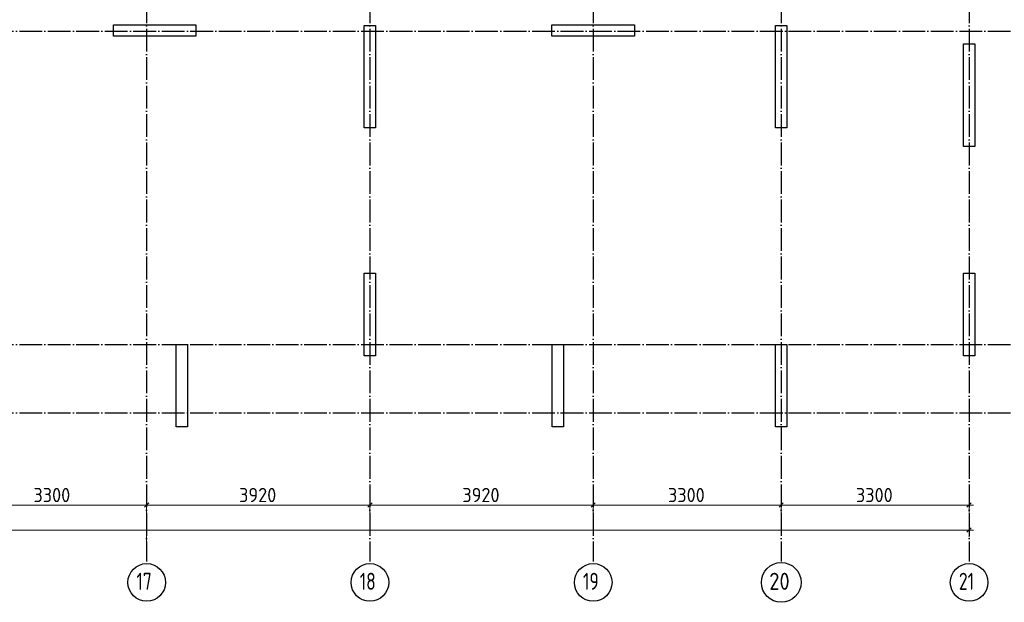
# Model space of a CAD drawing. Header units: millimetres. Extents: x -49773 to 2322955, y -3321 to 58485.
# Tile 172 of 256: x 715855 to 733142, y 20337 to 30567. Entities that reach past the tile are written whole.
import ezdxf

# ---------------------------------------------------------------- set-up
doc = ezdxf.new("R2010")
doc.units = ezdxf.units.MM
doc.linetypes.add('______11', pattern=[500, 400, -50, 0, -50])
doc.linetypes.add('______5', pattern=[1100, 800, -100, 100, -100])
doc.layers.add('Осевая линия_ общее', color=7, linetype='______5', lineweight=13, true_color=0xa0a0a0)
doc.layers.add('Размерная линия_ общее', color=7, linetype='Continuous', lineweight=13)
doc.styles.add('ISOCPEUR', font='txt')

msp = doc.modelspace()

# ---------------------------------------------------------------- linework, layer by layer
at = {"color": 7, "linetype": 'Continuous', "lineweight": 25, "transparency": 33554687}
for p, q in [((717498.9, 30275.4), (717498.9, 30475.4)), ((717498.9, 30475.4), (718948.9, 30475.4)), ((718948.9, 30475.4), (718948.9, 30275.4)), ((721903.9, 28665.4), (721903.9, 30465.4)), ((721903.9, 30465.4), (722103.9, 30465.4)), ((722103.9, 30465.4), (722103.9, 28665.4)), ((725198.9, 30275.4), (725198.9, 30475.4)), ((725198.9, 30475.4), (726648.9, 30475.4)), ((726648.9, 30475.4), (726648.9, 30275.4)), ((729123.9, 28665.4), (729123.9, 30465.4)), ((729123.9, 30465.4), (729323.9, 30465.4)), ((729323.9, 30465.4), (729323.9, 28665.4)), ((718948.9, 30275.4), (717498.9, 30275.4)), ((726648.9, 30275.4), (725198.9, 30275.4)), ((732423.9, 28340.4), (732423.9, 30140.4)), ((732423.9, 30140.4), (732623.9, 30140.4)), ((732623.9, 30140.4), (732623.9, 28340.4)), ((722103.9, 28665.4), (721903.9, 28665.4)), ((729323.9, 28665.4), (729123.9, 28665.4)), ((732623.9, 28340.4), (732423.9, 28340.4)), ((721903.9, 24665.4), (721903.9, 26115.4)), ((721903.9, 26115.4), (722103.9, 26115.4)), ((722103.9, 26115.4), (722103.9, 24665.4)), ((732423.9, 24665.4), (732423.9, 26115.4)), ((732423.9, 26115.4), (732623.9, 26115.4)), ((732623.9, 26115.4), (732623.9, 24665.4)), ((718603.9, 23415.4), (718603.9, 24865.4)), ((718603.9, 24865.4), (718803.9, 24865.4)), ((718803.9, 24865.4), (718803.9, 23415.4)), ((725203.9, 23415.4), (725203.9, 24865.4)), ((725203.9, 24865.4), (725403.9, 24865.4)), ((725403.9, 24865.4), (725403.9, 23415.4)), ((729123.9, 23415.4), (729123.9, 24865.4)), ((729123.9, 24865.4), (729323.9, 24865.4)), ((729323.9, 24865.4), (729323.9, 23415.4)), ((722103.9, 24665.4), (721903.9, 24665.4)), ((732623.9, 24665.4), (732423.9, 24665.4)), ((718803.9, 23415.4), (718603.9, 23415.4)), ((725403.9, 23415.4), (725203.9, 23415.4)), ((729323.9, 23415.4), (729123.9, 23415.4))]:
    msp.add_line(p, q, dxfattribs=at)
at = {"layer": 'Осевая линия_ общее', "color": 253, "linetype": '______11', "lineweight": -3, "true_color": 0xa0a0a0, "transparency": 33554687}
for p, q in [((718083.9, 37910.2), (718083.9, 21050.9)), ((722003.9, 37910.2), (722003.9, 21050.9)), ((725923.9, 37910.2), (725923.9, 21050.9)), ((729223.9, 37910.2), (729223.9, 21050.9)), ((732523.9, 37910.2), (732523.9, 21050.9)), ((690343.9, 30365.4), (734858.9, 30365.4)), ((690343.9, 24865.4), (734858.9, 24865.4)), ((690343.9, 23665.4), (734858.9, 23665.4))]:
    msp.add_line(p, q, dxfattribs=at)
at = {"layer": 'Осевая линия_ общее', "color": 7, "linetype": 'Continuous', "lineweight": 25, "transparency": 33554687}
for centre, radius in [((718084.3, 20686.5), 330.4), ((722004.3, 20686.5), 330.4), ((725924.3, 20686.5), 330.4), ((729225.7, 20686.5), 349.3), ((732524.3, 20686.5), 330.4)]:
    msp.add_circle(centre, radius, dxfattribs=at)
at = {"layer": 'Размерная линия_ общее', "color": 7, "linetype": 'Continuous', "lineweight": 13, "transparency": 33554687}
for p, q in [((718083.9, 22045.7), (718083.9, 22170.7)), ((722003.9, 22045.7), (722003.9, 22170.7)), ((725923.9, 22045.7), (725923.9, 22170.7)), ((729223.9, 22045.7), (729223.9, 22170.7)), ((732523.9, 22045.7), (732523.9, 22228.1)), ((732523.9, 22045.7), (732523.9, 22170.7)), ((714783.9, 22045.7), (718083.9, 22045.7)), ((718046.4, 22008.2), (718121.4, 22083.2)), ((718083.9, 22045.7), (718083.9, 21920.7)), ((718083.9, 22045.7), (718083.9, 21405.4)), ((718083.9, 22045.7), (722003.9, 22045.7)), ((721966.4, 22008.2), (722041.4, 22083.2)), ((722003.9, 22045.7), (722003.9, 21920.7)), ((722003.9, 22045.7), (722003.9, 21505.4)), ((722003.9, 22045.7), (725923.9, 22045.7)), ((725886.4, 22008.2), (725961.4, 22083.2)), ((725923.9, 22045.7), (725923.9, 21920.7)), ((725923.9, 22045.7), (725923.9, 21505.4)), ((725923.9, 22045.7), (729223.9, 22045.7)), ((729186.4, 22008.2), (729261.4, 22083.2)), ((729223.9, 22045.7), (729223.9, 21920.7)), ((729223.9, 22045.7), (729223.9, 21505.4)), ((729223.9, 22045.7), (732523.9, 22045.7)), ((732486.4, 22008.2), (732561.4, 22083.2)), ((732523.9, 22045.7), (732523.9, 21920.7)), ((732523.9, 22045.7), (732598.9, 22045.7)), ((732486.4, 21568.1), (732561.4, 21643.1)), ((732523.9, 21605.6), (732523.9, 21730.6)), ((690443.9, 21605.6), (732523.9, 21605.6)), ((732523.9, 21605.6), (732523.9, 21480.6)), ((732523.9, 21605.6), (732523.9, 21505.4)), ((732523.9, 21605.6), (732598.9, 21605.6))]:
    msp.add_line(p, q, dxfattribs=at)

# ---------------------------------------------------------------- texts
at = {"layer": 'Осевая линия_ общее', "color": 7, "linetype": 'Continuous', "lineweight": 25, "transparency": 33554687, "char_height": 300, "attachment_point": 7, "style": 'ISOCPEUR'}
for s, insert, width in [('\\W0.75;17', (717904.3, 20556), 472.272), ('\\W0.75;18', (721824.3, 20556), 472.272), ('\\W0.75;19', (725744.3, 20556), 472.281), ('\\W0.87;20', (729015.7, 20556), 550.811), ('\\W0.75;21', (732344.3, 20556), 472.281)]:
    msp.add_mtext(s, dxfattribs=dict(at, insert=insert, width=width))
at = {"layer": 'Размерная линия_ общее', "color": 7, "linetype": 'Continuous', "lineweight": 25, "transparency": 33554687, "char_height": 250, "attachment_point": 7, "style": 'ISOCPEUR'}
for s, insert, width in [('\\W0.93;3300', (716096.4, 22095.7), 816.026), ('\\W0.93;3920', (719706.4, 22095.7), 816.026), ('\\W0.93;3920', (723626.4, 22095.7), 816.012), ('\\W0.93;3300', (727236.4, 22095.7), 816.012), ('\\W0.93;3300', (730536.4, 22095.7), 816.012)]:
    msp.add_mtext(s, dxfattribs=dict(at, insert=insert, width=width))

doc.saveas('drawing.dxf')
